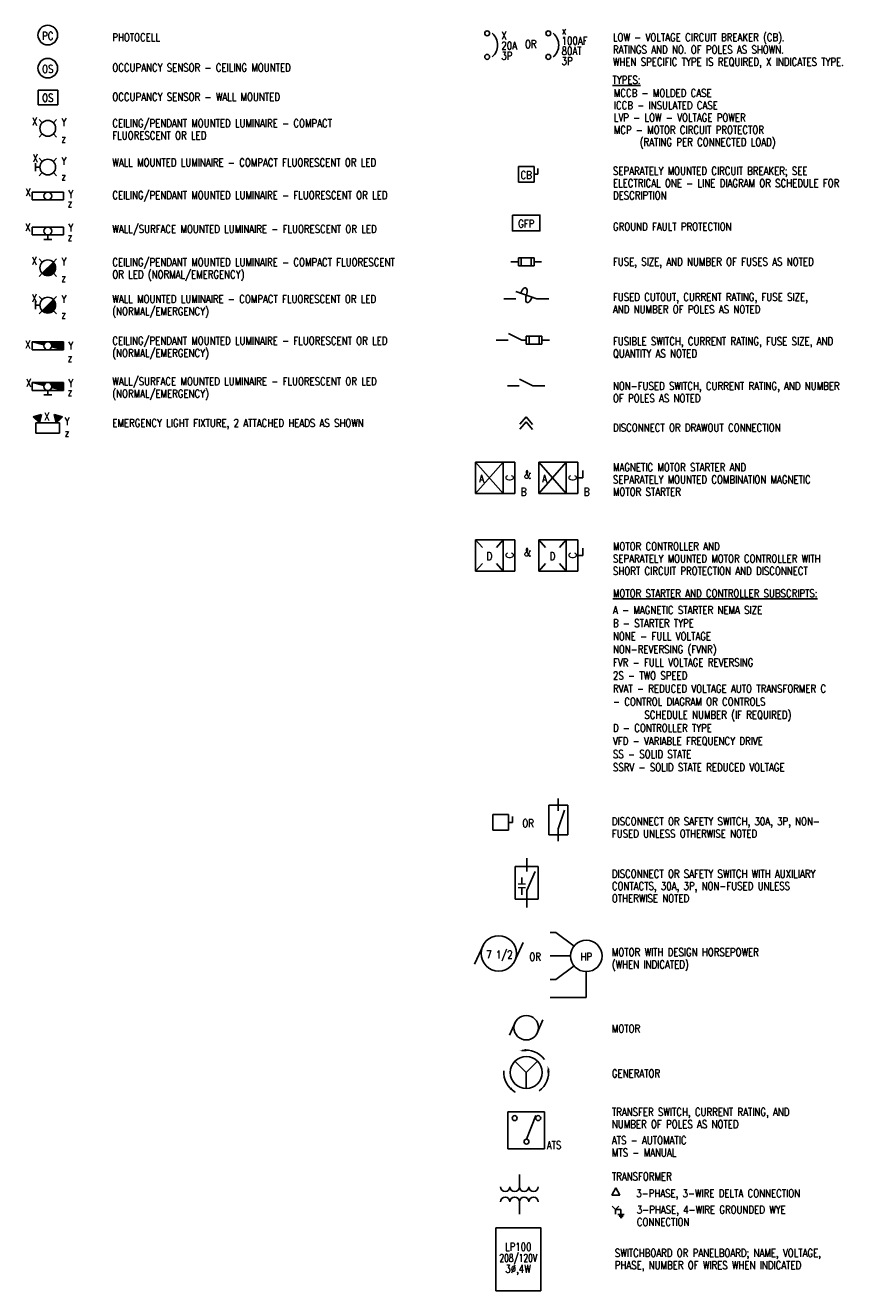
# Paper-space layout 'E-001 - ELECTRICAL SYMBOLS & LEGEND' of a CAD drawing. Header units: inches. Extents: x 9.3 to 33.2, y 0.8 to 21.
# Tile 1 of 2: x 9.3 to 22.5, y 0.8 to 21. Entities that reach past the tile are written whole.
import ezdxf

# ---------------------------------------------------------------- set-up
doc = ezdxf.new("R2010")
doc.units = ezdxf.units.IN
doc.header["$MEASUREMENT"] = 0
doc.layers.add('E-ANNO-SYMB', color=2, linetype='Continuous', lineweight=25)
doc.layers.add('E-ANNO-TEXT', color=2, linetype='Continuous', lineweight=25)
doc.styles.add('Annotative', font='romans.shx', dxfattribs={"width": 0.8, "height": 0.125})

# ---------------------------------------------------------------- blocks, each defined once
blk = doc.blocks.new('AEC Legend_dwg_NOC-501138-SYMBOLS AND ABBREVIATION')
at = {"lineweight": 9}
for p, q in [((-0.05, 0.1), (-0.05, -0.1)), ((0.05, 0.1), (0.05, -0.1))]:
    blk.add_line(p, q, dxfattribs=at)
blk = doc.blocks.new('MOTOR')
for p, q in [((-0.108, 0.061), (-0.171, -0.077)), ((0.105, -0.068), (0.17, 0.079))]:
    blk.add_line(p, q)
blk.add_circle((0, 0), 0.125)

psp = doc.layouts.new('E-001 - ELECTRICAL SYMBOLS & LEGEND')

# ---------------------------------------------------------------- linework, layer by layer
at = {"layer": 'E-ANNO-SYMB', "lineweight": -3}
for p, q in [((9.524, 19.93), (9.835, 19.93)), ((9.524, 19.698), (9.524, 19.93)), ((9.835, 19.93), (9.835, 19.698)), ((9.835, 19.698), (9.524, 19.698)), ((9.538, 19.464), (9.59, 19.413)), ((9.818, 19.464), (9.766, 19.413)), ((9.59, 19.236), (9.538, 19.184)), ((9.766, 19.236), (9.818, 19.184)), ((9.483, 18.645), (9.483, 18.77)), ((9.483, 18.77), (9.483, 18.645)), ((9.538, 18.847), (9.59, 18.796)), ((9.818, 18.847), (9.766, 18.796)), ((9.483, 18.708), (9.553, 18.708)), ((9.553, 18.708), (9.483, 18.708)), ((9.59, 18.619), (9.538, 18.568)), ((9.766, 18.619), (9.818, 18.568)), ((17.162, 18.719), (17.412, 18.719)), ((17.162, 18.469), (17.162, 18.719)), ((17.412, 18.719), (17.412, 18.469)), ((17.412, 18.594), (17.474, 18.594)), ((17.474, 18.594), (17.474, 18.685)), ((17.412, 18.469), (17.162, 18.469)), ((9.428, 18.185), (9.428, 18.31)), ((9.428, 18.31), (9.928, 18.31)), ((9.928, 18.185), (9.428, 18.185)), ((9.928, 18.31), (9.928, 18.185)), ((9.928, 17.753), (9.428, 17.753)), ((9.428, 17.753), (9.428, 17.628)), ((9.928, 17.628), (9.928, 17.753)), ((9.428, 17.628), (9.928, 17.628)), ((9.74, 17.558), (9.615, 17.558)), ((9.615, 17.558), (9.74, 17.558)), ((9.678, 17.558), (9.678, 17.628)), ((9.678, 17.628), (9.678, 17.558)), ((9.538, 17.246), (9.59, 17.195)), ((9.766, 17.195), (9.59, 17.018)), ((9.592, 17.016), (9.768, 17.193)), ((9.596, 17.012), (9.772, 17.188)), ((9.601, 17.008), (9.776, 17.183)), ((9.606, 17.004), (9.78, 17.178)), ((9.611, 17.001), (9.784, 17.173)), ((9.617, 16.997), (9.787, 17.167)), ((9.623, 16.994), (9.79, 17.162)), ((9.629, 16.992), (9.793, 17.156)), ((9.635, 16.989), (9.795, 17.149)), ((9.642, 16.987), (9.798, 17.143)), ((9.649, 16.985), (9.799, 17.136)), ((9.656, 16.983), (9.801, 17.128)), ((9.664, 16.982), (9.802, 17.121)), ((9.672, 16.982), (9.803, 17.112)), ((9.818, 17.246), (9.766, 17.195)), ((17.041, 17.2), (17.162, 17.2)), ((17.162, 17.138), (17.162, 17.263)), ((17.162, 17.263), (17.412, 17.263)), ((17.412, 17.138), (17.162, 17.138)), ((17.208, 17.263), (17.208, 17.138)), ((17.365, 17.263), (17.365, 17.138)), ((17.412, 17.263), (17.412, 17.138)), ((17.412, 17.2), (17.532, 17.2)), ((9.59, 17.018), (9.538, 16.967)), ((9.681, 16.982), (9.803, 17.104)), ((9.69, 16.982), (9.802, 17.094)), ((9.7, 16.983), (9.801, 17.084)), ((9.712, 16.986), (9.798, 17.073)), ((9.725, 16.991), (9.794, 17.059)), ((9.743, 17), (9.785, 17.041)), ((9.766, 17.018), (9.818, 16.967)), ((17.458, 16.614), (17.12, 16.728)), ((9.483, 16.449), (9.483, 16.574)), ((9.483, 16.574), (9.483, 16.449)), ((9.483, 16.511), (9.553, 16.511)), ((9.553, 16.511), (9.483, 16.511)), ((9.538, 16.651), (9.59, 16.6)), ((9.59, 16.423), (9.766, 16.6)), ((9.766, 16.6), (9.59, 16.423)), ((9.594, 16.419), (9.771, 16.595)), ((9.599, 16.415), (9.775, 16.59)), ((9.604, 16.411), (9.779, 16.585)), ((9.609, 16.407), (9.782, 16.58)), ((9.615, 16.404), (9.786, 16.575)), ((9.62, 16.4), (9.789, 16.569)), ((9.626, 16.398), (9.792, 16.563)), ((9.632, 16.395), (9.794, 16.557)), ((9.639, 16.393), (9.797, 16.55)), ((9.646, 16.391), (9.799, 16.544)), ((9.653, 16.389), (9.8, 16.536)), ((9.66, 16.388), (9.802, 16.529)), ((9.668, 16.387), (9.803, 16.521)), ((9.677, 16.386), (9.803, 16.512)), ((9.818, 16.651), (9.766, 16.6)), ((17.12, 16.614), (16.931, 16.614)), ((17.647, 16.614), (17.458, 16.614)), ((9.59, 16.423), (9.538, 16.371)), ((9.686, 16.387), (9.803, 16.503)), ((9.696, 16.388), (9.802, 16.493)), ((9.707, 16.39), (9.8, 16.483)), ((9.719, 16.393), (9.796, 16.47)), ((9.735, 16.4), (9.789, 16.455)), ((9.766, 16.423), (9.818, 16.371)), ((9.428, 15.801), (9.428, 15.928)), ((9.428, 15.928), (9.93, 15.928)), ((9.428, 15.926), (9.617, 15.879)), ((9.519, 15.903), (9.543, 15.928)), ((9.526, 15.902), (9.552, 15.928)), ((9.533, 15.9), (9.561, 15.928)), ((9.54, 15.898), (9.569, 15.928)), ((9.547, 15.896), (9.578, 15.928)), ((9.554, 15.895), (9.587, 15.928)), ((9.561, 15.893), (9.596, 15.928)), ((9.568, 15.891), (9.605, 15.928)), ((9.575, 15.889), (9.614, 15.928)), ((9.582, 15.888), (9.623, 15.928)), ((9.589, 15.886), (9.631, 15.928)), ((9.596, 15.884), (9.64, 15.928)), ((9.603, 15.882), (9.649, 15.928)), ((9.729, 15.902), (9.755, 15.928)), ((9.732, 15.896), (9.764, 15.928)), ((9.735, 15.89), (9.773, 15.928)), ((9.738, 15.884), (9.782, 15.928)), ((9.738, 15.849), (9.817, 15.928)), ((9.739, 15.877), (9.79, 15.928)), ((9.74, 15.869), (9.799, 15.928)), ((9.74, 15.86), (9.808, 15.928)), ((9.745, 15.847), (9.826, 15.928)), ((9.752, 15.845), (9.835, 15.928)), ((9.759, 15.843), (9.843, 15.928)), ((9.766, 15.842), (9.852, 15.928)), ((9.773, 15.84), (9.861, 15.928)), ((9.78, 15.838), (9.87, 15.928)), ((9.787, 15.836), (9.879, 15.928)), ((9.794, 15.835), (9.888, 15.928)), ((9.801, 15.833), (9.897, 15.928)), ((9.808, 15.831), (9.905, 15.928)), ((9.816, 15.829), (9.914, 15.928)), ((9.823, 15.827), (9.923, 15.928)), ((9.83, 15.826), (9.928, 15.924)), ((9.837, 15.824), (9.93, 15.917)), ((9.844, 15.822), (9.93, 15.908)), ((9.93, 15.801), (9.93, 15.928)), ((17, 15.954), (16.811, 15.954)), ((17.215, 15.954), (17.003, 16.062)), ((17.287, 15.954), (17.215, 15.954)), ((17.287, 15.892), (17.287, 16.017)), ((17.287, 16.017), (17.537, 16.017)), ((17.333, 15.892), (17.333, 16.017)), ((17.49, 15.892), (17.49, 16.017)), ((17.537, 16.017), (17.537, 15.892)), ((17.537, 15.954), (17.657, 15.954)), ((9.93, 15.801), (9.428, 15.801)), ((9.738, 15.849), (9.928, 15.801)), ((9.851, 15.82), (9.93, 15.899)), ((9.858, 15.819), (9.93, 15.89)), ((9.865, 15.817), (9.93, 15.882)), ((9.872, 15.815), (9.93, 15.873)), ((9.879, 15.813), (9.93, 15.864)), ((9.886, 15.812), (9.93, 15.855)), ((9.893, 15.81), (9.93, 15.846)), ((9.9, 15.808), (9.93, 15.837)), ((17.537, 15.892), (17.287, 15.892)), ((17.393, 15.225), (17.18, 15.332)), ((9.928, 15.278), (9.428, 15.278)), ((9.428, 15.278), (9.428, 15.153)), ((9.428, 15.278), (9.617, 15.231)), ((9.428, 15.153), (9.928, 15.153)), ((9.519, 15.255), (9.541, 15.278)), ((9.526, 15.254), (9.55, 15.278)), ((9.533, 15.252), (9.559, 15.278)), ((9.54, 15.25), (9.568, 15.278)), ((9.547, 15.248), (9.577, 15.278)), ((9.554, 15.247), (9.585, 15.278)), ((9.561, 15.245), (9.594, 15.278)), ((9.568, 15.243), (9.603, 15.278)), ((9.575, 15.241), (9.612, 15.278)), ((9.582, 15.24), (9.621, 15.278)), ((9.589, 15.238), (9.63, 15.278)), ((9.596, 15.236), (9.638, 15.278)), ((9.603, 15.234), (9.647, 15.278)), ((9.678, 15.083), (9.678, 15.153)), ((9.678, 15.153), (9.678, 15.083)), ((9.728, 15.253), (9.753, 15.278)), ((9.732, 15.248), (9.762, 15.278)), ((9.735, 15.242), (9.771, 15.278)), ((9.737, 15.235), (9.78, 15.278)), ((9.739, 15.228), (9.789, 15.278)), ((9.739, 15.202), (9.815, 15.278)), ((9.739, 15.2), (9.928, 15.153)), ((9.74, 15.221), (9.798, 15.278)), ((9.74, 15.212), (9.806, 15.278)), ((9.745, 15.199), (9.824, 15.278)), ((9.752, 15.197), (9.833, 15.278)), ((9.759, 15.195), (9.842, 15.278)), ((9.766, 15.194), (9.851, 15.278)), ((9.773, 15.192), (9.859, 15.278)), ((9.78, 15.19), (9.868, 15.278)), ((9.787, 15.188), (9.877, 15.278)), ((9.794, 15.186), (9.886, 15.278)), ((9.801, 15.185), (9.895, 15.278)), ((9.808, 15.183), (9.904, 15.278)), ((9.816, 15.181), (9.912, 15.278)), ((9.823, 15.179), (9.921, 15.278)), ((9.83, 15.178), (9.928, 15.276)), ((9.837, 15.176), (9.928, 15.267)), ((9.844, 15.174), (9.928, 15.258)), ((9.851, 15.172), (9.928, 15.249)), ((9.858, 15.171), (9.928, 15.241)), ((9.865, 15.169), (9.928, 15.232)), ((9.872, 15.167), (9.928, 15.223)), ((9.879, 15.165), (9.928, 15.214)), ((9.886, 15.163), (9.928, 15.205)), ((9.893, 15.162), (9.928, 15.196)), ((9.9, 15.16), (9.928, 15.188)), ((9.928, 15.153), (9.928, 15.278)), ((17.177, 15.225), (16.989, 15.225)), ((17.582, 15.225), (17.393, 15.225)), ((9.74, 15.083), (9.615, 15.083)), ((9.615, 15.083), (9.74, 15.083)), ((9.445, 14.732), (9.575, 14.772)), ((9.547, 14.637), (9.445, 14.732)), ((9.46, 14.719), (9.485, 14.744)), ((9.464, 14.714), (9.498, 14.748)), ((9.469, 14.71), (9.511, 14.752)), ((9.473, 14.706), (9.524, 14.756)), ((9.478, 14.702), (9.536, 14.76)), ((9.482, 14.697), (9.549, 14.764)), ((9.487, 14.693), (9.562, 14.768)), ((9.492, 14.689), (9.575, 14.772)), ((9.496, 14.685), (9.576, 14.765)), ((9.501, 14.68), (9.574, 14.753)), ((9.505, 14.676), (9.571, 14.742)), ((9.51, 14.672), (9.568, 14.73)), ((9.515, 14.668), (9.566, 14.719)), ((9.519, 14.663), (9.563, 14.707)), ((9.524, 14.659), (9.561, 14.696)), ((9.578, 14.773), (9.547, 14.637)), ((9.911, 14.732), (9.778, 14.773)), ((9.778, 14.773), (9.809, 14.637)), ((9.786, 14.736), (9.813, 14.762)), ((9.788, 14.729), (9.819, 14.76)), ((9.789, 14.722), (9.826, 14.758)), ((9.791, 14.714), (9.833, 14.756)), ((9.793, 14.707), (9.84, 14.754)), ((9.794, 14.7), (9.846, 14.752)), ((9.796, 14.693), (9.853, 14.75)), ((9.798, 14.686), (9.86, 14.748)), ((9.799, 14.678), (9.867, 14.746)), ((9.801, 14.671), (9.873, 14.744)), ((9.802, 14.637), (9.9, 14.735)), ((9.803, 14.664), (9.88, 14.742)), ((9.804, 14.657), (9.887, 14.739)), ((9.806, 14.65), (9.894, 14.737)), ((9.809, 14.637), (9.911, 14.732)), ((9.846, 14.672), (9.907, 14.733)), ((17.184, 14.616), (17.287, 14.733)), ((17.287, 14.733), (17.385, 14.612)), ((9.865, 14.637), (9.49, 14.637)), ((9.49, 14.637), (9.49, 14.477)), ((9.528, 14.655), (9.558, 14.685)), ((9.533, 14.651), (9.555, 14.673)), ((9.865, 14.477), (9.865, 14.637)), ((17.183, 14.537), (17.285, 14.655)), ((17.285, 14.655), (17.384, 14.534)), ((9.49, 14.477), (9.865, 14.477)), ((16.482, 14.014), (17.107, 14.014)), ((16.482, 13.514), (16.482, 14.014)), ((16.482, 14.014), (16.919, 13.514)), ((16.919, 14.014), (16.482, 13.514)), ((16.919, 13.514), (16.919, 14.014)), ((17.107, 14.014), (17.107, 13.514)), ((18.11, 14.014), (17.485, 14.014)), ((17.485, 14.014), (17.923, 13.514)), ((17.923, 14.014), (17.485, 13.514)), ((17.485, 13.514), (17.485, 14.014)), ((17.923, 13.514), (17.923, 14.014)), ((18.11, 13.514), (18.11, 14.014)), ((18.11, 13.764), (18.188, 13.764)), ((18.188, 13.764), (18.188, 13.878)), ((17.107, 13.514), (16.482, 13.514)), ((17.485, 13.514), (18.11, 13.514)), ((16.589, 12.657), (16.482, 12.78)), ((16.482, 12.78), (16.482, 12.28)), ((17.107, 12.78), (16.482, 12.78)), ((16.919, 12.78), (16.812, 12.657)), ((16.919, 12.28), (16.919, 12.78)), ((17.107, 12.28), (17.107, 12.78)), ((17.485, 12.28), (17.485, 12.78)), ((18.11, 12.78), (17.485, 12.78)), ((17.485, 12.78), (17.593, 12.657)), ((17.815, 12.657), (17.923, 12.78)), ((17.923, 12.78), (17.923, 12.28)), ((18.11, 12.28), (18.11, 12.78)), ((18.11, 12.53), (18.188, 12.53)), ((18.188, 12.53), (18.188, 12.644)), ((16.589, 12.403), (16.482, 12.28)), ((16.812, 12.403), (16.919, 12.28)), ((17.593, 12.403), (17.485, 12.28)), ((17.923, 12.28), (17.815, 12.403)), ((16.482, 12.28), (17.107, 12.28)), ((17.485, 12.28), (18.11, 12.28)), ((17.797, 8.466), (17.797, 8.661)), ((17.648, 8.557), (17.648, 8.084)), ((17.946, 8.557), (17.648, 8.557)), ((17.797, 8.181), (17.898, 8.479)), ((17.946, 8.084), (17.946, 8.557)), ((16.756, 8.158), (16.756, 8.408)), ((16.756, 8.408), (17.006, 8.408)), ((17.006, 8.408), (17.006, 8.158)), ((17.006, 8.283), (17.069, 8.283)), ((17.069, 8.283), (17.069, 8.374)), ((17.006, 8.158), (16.756, 8.158)), ((17.648, 8.084), (17.946, 8.084)), ((17.797, 7.984), (17.797, 8.181)), ((17.295, 7.503), (17.295, 7.713)), ((17.477, 7.58), (17.112, 7.58)), ((17.112, 7.58), (17.112, 7.062)), ((17.295, 7.199), (17.429, 7.501)), ((17.477, 7.062), (17.477, 7.58)), ((17.217, 7.298), (17.217, 7.408)), ((17.112, 7.062), (17.477, 7.062)), ((17.217, 7.131), (17.217, 7.242)), ((17.295, 6.929), (17.295, 7.199)), ((17.758, 6.533), (17.666, 6.533)), ((18.048, 6.315), (17.758, 6.533)), ((16.606, 6.337), (16.464, 6.027)), ((17.095, 6.059), (17.237, 6.37)), ((17.992, 6.158), (17.666, 6.158)), ((18.048, 6.001), (17.758, 5.783)), ((18.242, 5.908), (18.242, 5.497)), ((17.758, 5.783), (17.666, 5.783)), ((18.242, 5.497), (17.666, 5.497)), ((17.287, 4.303), (17.108, 4.482)), ((17.287, 4.303), (17.466, 4.482)), ((17.287, 4.303), (17.287, 4.05)), ((16.994, 3.675), (17.579, 3.675)), ((16.994, 3.091), (16.994, 3.675)), ((17.579, 3.675), (17.579, 3.091)), ((17.441, 3.62), (17.291, 3.242)), ((17.579, 3.091), (16.994, 3.091)), ((17.178, 2.486), (17.178, 2.681)), ((18.712, 2.467), (18.646, 2.353)), ((18.777, 2.353), (18.712, 2.467)), ((17.178, 2.05), (17.178, 2.245)), ((18.646, 2.353), (18.777, 2.353)), ((18.707, 2.125), (18.653, 2.178)), ((18.761, 2.178), (18.707, 2.125)), ((18.707, 2.125), (18.794, 2.125)), ((18.707, 2.049), (18.707, 2.125)), ((18.744, 2.042), (18.844, 2.042)), ((18.767, 2.02), (18.826, 2.02)), ((18.794, 2.125), (18.794, 2.042)), ((18.782, 1.998), (18.813, 1.998))]:
    psp.add_line(p, q, dxfattribs=at)
for points in [[(17.068, 17.943), (17.505, 17.943), (17.505, 17.693), (17.068, 17.693)], [(16.804, 1.834), (17.517, 1.834), (17.517, 0.832), (16.804, 0.832)]]:
    psp.add_lwpolyline(points, close=True, dxfattribs=at)
for centre, radius in [((9.678, 20.807), 0.156), ((16.666, 20.836), 0.0391), ((17.638, 20.836), 0.0391), ((9.678, 20.281), 0.156), ((16.666, 20.461), 0.0391), ((17.638, 20.461), 0.0391), ((9.678, 19.324), 0.125), ((9.678, 18.708), 0.125), ((9.678, 18.247), 0.0625), ((9.678, 17.69), 0.0625), ((9.678, 17.106), 0.125), ((9.678, 16.511), 0.125), ((9.678, 15.865), 0.0625), ((9.678, 15.216), 0.0625), ((16.85, 6.198), 0.281), ((18.242, 6.158), 0.25), ((17.287, 4.303), 0.253), ((17.103, 3.578), 0.0391), ((17.478, 3.578), 0.0391), ((17.291, 3.203), 0.0391)]:
    psp.add_circle(centre, radius, dxfattribs=at)
for centre, radius, start, end in [((16.588, 20.649), 0.244, 309.5549, 50.1472), ((17.56, 20.649), 0.244, 309.5549, 50.1472), ((17.287, 4.303), 0.356, 36.0274, 100.3268), ((17.287, 4.303), 0.356, 175.3081, 240.6022), ((17.287, 4.303), 0.356, 305.351, 9.1255), ((16.953, 2.486), 0.075, 180, 0), ((17.103, 2.486), 0.075, 180, 0), ((17.253, 2.486), 0.075, 180, 0), ((17.403, 2.486), 0.075, 180, 0), ((16.953, 2.245), 0.075, 0, 180), ((17.103, 2.245), 0.075, 0, 180), ((17.253, 2.245), 0.075, 0, 180), ((17.403, 2.245), 0.075, 0, 180)]:
    psp.add_arc(centre, radius, start, end, dxfattribs=at)
for centre, start_param, end_param in [((17.244, 16.686), 4.712389, 7.853982), ((17.334, 16.656), 1.570796, 4.712389)]:
    psp.add_ellipse(centre, major_axis=(0.034, 0.102), ratio=0.44194, start_param=start_param, end_param=end_param, dxfattribs=at)
for points in [[(17.284, 4.679), (17.289, 4.64), (17.171, 4.644)], [(17.662, 4.306), (17.624, 4.301), (17.627, 4.419)], [(17.023, 4.036), (17.046, 4.067), (17.127, 3.981)]]:
    psp.add_solid(points, dxfattribs=at)

# ---------------------------------------------------------------- block references
at = {"layer": 'E-ANNO-SYMB', "lineweight": -3, "xscale": 0.5625, "yscale": 0.5625, "zscale": 0.5625, "rotation": 270}
psp.add_blockref('AEC Legend_dwg_NOC-501138-SYMBOLS AND ABBREVIATION', (17.217, 7.27), dxfattribs=at)
at = {"layer": 'E-ANNO-SYMB', "lineweight": -3, "xscale": 1.560302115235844, "yscale": 1.560302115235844, "zscale": 1.560302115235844}
psp.add_blockref('MOTOR', (17.287, 5.016), dxfattribs=at)

# ---------------------------------------------------------------- texts
at = {"layer": 'E-ANNO-TEXT', "lineweight": -3, "char_height": 0.125, "style": 'Annotative'}
for s, insert, width, attachment_point, line_spacing_factor in [('PC', (9.678, 20.857), 0.21617, 2, 0.938532), ('PHOTOCELL', (10.704, 20.835), 3.30642, 1, 0.938532), ('\\W0.8000;X 20A 3P', (16.891, 20.864), 0.25843, 1, 0.777143), ('\\W0.8000;x 100AF 80AT 3P', (17.85, 20.942), 0.42593, 1, 0.777143), ('LOW - VOLTAGE CIRCUIT BREAKER (CB).\\PRATINGS AND NO. OF POLES AS SHOWN.\\PWHEN SPECIFIC TYPE IS REQUIRED, X INDICATES TYPE.', (18.666, 20.835), 4.29712, 1, 0.938532), ('OR', (17.359, 20.726), 0.23333, 2, 0.938532), ('OS', (9.678, 20.331), 0.22532, 2, 0.938532), ('OCCUPANCY SENSOR - CEILING MOUNTED', (10.704, 20.353), 5.52026, 1, 0.938532), ('\\LTYPES:', (18.659, 20.158), 0.55244, 1, 0.938532), ('MCCB - MOLDED CASE\\PICCB - INSULATED CASE\\PLVP - LOW - VOLTAGE POWER\\PMCP - MOTOR CIRCUIT PROTECTOR\\P      (RATING PER CONNECTED LOAD)', (18.68, 19.949), 3.33257, 1, 0.938532), ('OS', (9.678, 19.872), 0.22532, 2, 0.938532), ('OCCUPANCY SENSOR - WALL MOUNTED', (10.704, 19.887), 5.54185, 1, 0.938532), ('X', (9.468, 19.496), 0.10408, 2, 0.938532), ('Y', (9.896, 19.485), 0.1018, 1, 0.938532), ('CEILING/PENDANT MOUNTED LUMINAIRE - COMPACT\\PFLUORESCENT OR LED', (10.704, 19.468), 5.54166, 1, 0.938532), ('z', (9.896, 19.224), 0.07778, 1, 0.938532), ('X', (9.481, 18.912), 0.10408, 2, 0.938532), ('Y', (9.896, 18.868), 0.1018, 1, 0.938532), ('WALL MOUNTED LUMINAIRE - COMPACT FLUORESCENT OR LED', (10.704, 18.843), 5.58485, 1, 0.938532), ('z', (9.896, 18.622), 0.07778, 1, 0.938532), ('CB', (17.287, 18.644), 0.21617, 2, 0.938532), ('SEPARATELY MOUNTED CIRCUIT BREAKER; SEE\\PELECTRICAL ONE - LINE DIAGRAM OR SCHEDULE FOR\\PDESCRIPTION', (18.666, 18.71), 4.13585, 1, 0.938532), ('X', (9.323, 18.369), 0.10408, 1, 0.938532), ('Y', (10.003, 18.339), 0.1018, 1, 0.938532), ('CEILING/PENDANT MOUNTED LUMINAIRE - FLUORESCENT OR LED', (10.704, 18.323), 5.62805, 1, 0.938532), ('z', (9.996, 18.196), 0.07778, 1, 0.938532), ('X', (9.318, 17.811), 0.10408, 1, 0.938532), ('Y', (10.003, 17.806), 0.1018, 1, 0.938532), ('WALL/SURFACE MOUNTED LUMINAIRE - FLUORESCENT OR LED', (10.704, 17.786), 5.62805, 1, 0.938532), ('GFP', (17.287, 17.869), 0.32025, 2, 0.938532), ('GROUND FAULT PROTECTION', (18.666, 17.823), 2.29096, 1, 0.938532), ('z', (9.996, 17.66), 0.07778, 1, 0.938532), ('X', (9.465, 17.28), 0.10408, 2, 0.938532), ('Y', (9.896, 17.267), 0.1018, 1, 0.938532), ('CEILING/PENDANT MOUNTED LUMINAIRE - COMPACT FLUORESCENT\\POR LED (NORMAL/EMERGENCY)', (10.704, 17.257), 5.63878, 1, 0.938532), ('FUSE, SIZE, AND NUMBER OF FUSES AS NOTED', (18.666, 17.264), 4.4163, 1, 0.938532), ('z', (9.896, 17.006), 0.07778, 1, 0.938532), ('X', (9.465, 16.685), 0.10408, 2, 0.938532), ('Y', (9.896, 16.672), 0.1018, 1, 0.938532), ('WALL MOUNTED LUMINAIRE - COMPACT FLUORESCENT OR LED\\P(NORMAL/EMERGENCY)', (10.704, 16.672), 5.69278, 1, 0.938532), ('FUSED CUTOUT, CURRENT RATING, FUSE SIZE,\\PAND NUMBER OF POLES AS NOTED', (18.666, 16.703), 3.63145, 1, 0.938532), ('z', (9.896, 16.426), 0.07778, 1, 0.938532), ('X', (9.317, 15.947), 0.10408, 1, 0.938532), ('Y', (10.003, 15.928), 0.1018, 1, 0.938532), ('CEILING/PENDANT MOUNTED LUMINAIRE - FLUORESCENT OR LED\\P(NORMAL/EMERGENCY)', (10.704, 16.007), 5.71438, 1, 0.938532), ('FUSIBLE SWITCH, CURRENT RATING, FUSE SIZE, AND\\PQUANTITY AS NOTED', (18.666, 16), 4.09125, 1, 0.938532), ('z', (9.996, 15.737), 0.07778, 1, 0.938532), ('X', (9.332, 15.338), 0.10408, 1, 0.938532), ('Y', (10.003, 15.332), 0.1018, 1, 0.938532), ('WALL/SURFACE MOUNTED LUMINAIRE - FLUORESCENT OR LED\\P(NORMAL/EMERGENCY)', (10.704, 15.362), 5.76837, 1, 0.938532), ('z', (9.996, 15.193), 0.07778, 1, 0.938532), ('NON-FUSED SWITCH, CURRENT RATING, AND NUMBER\\POF POLES AS NOTED', (18.666, 15.288), 4.19075, 1, 0.938532), ('X', (9.619, 14.802), 0.10408, 1, 0.938532), ('Y', (9.947, 14.726), 0.1018, 1, 0.938532), ('EMERGENCY LIGHT FIXTURE, 2 ATTACHED HEADS AS SHOWN', (10.704, 14.698), 5.76837, 1, 0.938532), ('z', (9.949, 14.545), 0.07778, 1, 0.938532), ('DISCONNECT OR DRAWOUT CONNECTION', (18.666, 14.624), 3.24029, 1, 0.938532), ('MAGNETIC MOTOR STARTER AND\\PSEPARATELY MOUNTED COMBINATION MAGNETIC\\PMOTOR STARTER', (18.666, 13.995), 3.85563, 1, 0.938532), ('A', (16.576, 13.814), 0.10408, 2, 0.938532), ('&', (17.254, 13.879), 0.10408, 1, 0.938532), ('A', (17.579, 13.814), 0.10408, 2, 0.938532), ('B', (17.201, 13.604), 0.10408, 1, 0.938532), ('B', (18.204, 13.604), 0.10408, 1, 0.938532), ('MOTOR CONTROLLER AND\\PSEPARATELY MOUNTED MOTOR CONTROLLER WITH\\PSHORT CIRCUIT PROTECTION AND DISCONNECT', (18.666, 12.737), 4.01919, 1, 0.938532), ('D', (16.701, 12.58), 0.11209, 2, 0.938532), ('&', (17.254, 12.644), 0.10408, 1, 0.938532), ('D', (17.704, 12.58), 0.11209, 2, 0.938532), ('\\LMOTOR STARTER AND CONTROLLER SUBSCRIPTS:', (18.666, 11.988), 3.90939, 1, 0.938532), ('OR', (17.316, 8.331), 0.23333, 2, 0.938532), ('DISCONNECT OR SAFETY SWITCH, 30A, 3P, NON-\\PFUSED UNLESS OTHERWISE NOTED', (18.649, 8.362), 4.2388, 1, 0.938532), ('DISCONNECT OR SAFETY SWITCH WITH AUXILIARY\\PCONTACTS, 30A, 3P, NON-FUSED UNLESS\\POTHERWISE NOTED', (18.649, 7.527), 3.90481, 1, 0.938532), ('7 1/2', (16.86, 6.243), 0.51672, 2, 0.938532), ('MOTOR WITH DESIGN HORSEPOWER\\P(WHEN INDICATED)', (18.649, 6.28), 2.84454, 1, 0.938532), ('OR', (17.429, 6.206), 0.23333, 2, 0.938532), ('HP', (18.242, 6.208), 0.21617, 2, 0.938532), ('MOTOR', (18.649, 5.063), 0.57875, 1, 0.938532), ('GENERATOR', (18.649, 4.35), 0.98593, 1, 0.938532), ('TRANSFER SWITCH, CURRENT RATING, AND\\PNUMBER OF POLES AS NOTED', (18.649, 3.739), 3.38783, 1, 0.938532), ('ATS - AUTOMATIC\\PMTS - MANUAL', (18.649, 3.288), 1.35765, 1, 0.938532), ('ATS', (17.729, 3.211), 0.3031, 2, 0.938532), ('TRANSFORMER', (18.649, 2.712), 1.20095, 1, 0.938532), ('3-PHASE, 3-WIRE DELTA CONNECTION', (19.037, 2.444), 3.41382, 1, 0.938532), ('3-PHASE, 4-WIRE GROUNDED WYE\\PCONNECTION', (19.046, 2.183), 3.40997, 1, 0.938532), ('{\\W0.7;208/120V}', (17.16, 1.415), 0.44609, 2, 0.938532), ('LP100', (17.16, 1.593), 0.30121, 2, 0.938532), ('SWITCHBOARD OR PANELBOARD; NAME, VOLTAGE,\\PPHASE, NUMBER OF WIRES WHEN INDICATED', (18.695, 1.496), 3.95514, 1, 0.938532), ('3∅,4W', (17.156, 1.242), 0.48888, 2, 0.938532)]:
    psp.add_mtext(s, dxfattribs=dict(at, insert=insert, width=width, attachment_point=attachment_point, line_spacing_factor=line_spacing_factor))
at = {"layer": 'E-ANNO-TEXT', "lineweight": -3, "char_height": 0.125, "width": 0.11209, "attachment_point": 2, "rotation": 90, "line_spacing_factor": 0.938532, "style": 'Annotative'}
for insert in [(16.96, 13.765), (17.963, 13.765), (16.96, 12.531), (17.963, 12.531)]:
    psp.add_mtext('C', dxfattribs=dict(at, insert=insert))
at = {"layer": 'E-ANNO-TEXT', "lineweight": -3, "insert": (18.666, 11.723), "char_height": 0.125, "width": 3.85729, "attachment_point": 1, "style": 'Annotative'}
psp.add_mtext('A - MAGNETIC STARTER NEMA SIZE \\PB - STARTER TYPE  \\PNONE - FULL VOLTAGE \\PNON-REVERSING (FVNR)  \\PFVR - FULL VOLTAGE REVERSING  \\P2S - TWO SPEED  \\PRVAT - REDUCED VOLTAGE AUTO TRANSFORMER C - CONTROL DIAGRAM OR CONTROLS     ^I^ISCHEDULE NUMBER (IF REQUIRED) \\PD - CONTROLLER TYPE  \\PVFD - VARIABLE FREQUENCY DRIVE  \\PSS - SOLID STATE  \\PSSRV - SOLID STATE REDUCED VOLTAGE', dxfattribs=at)

doc.saveas('drawing.dxf')
